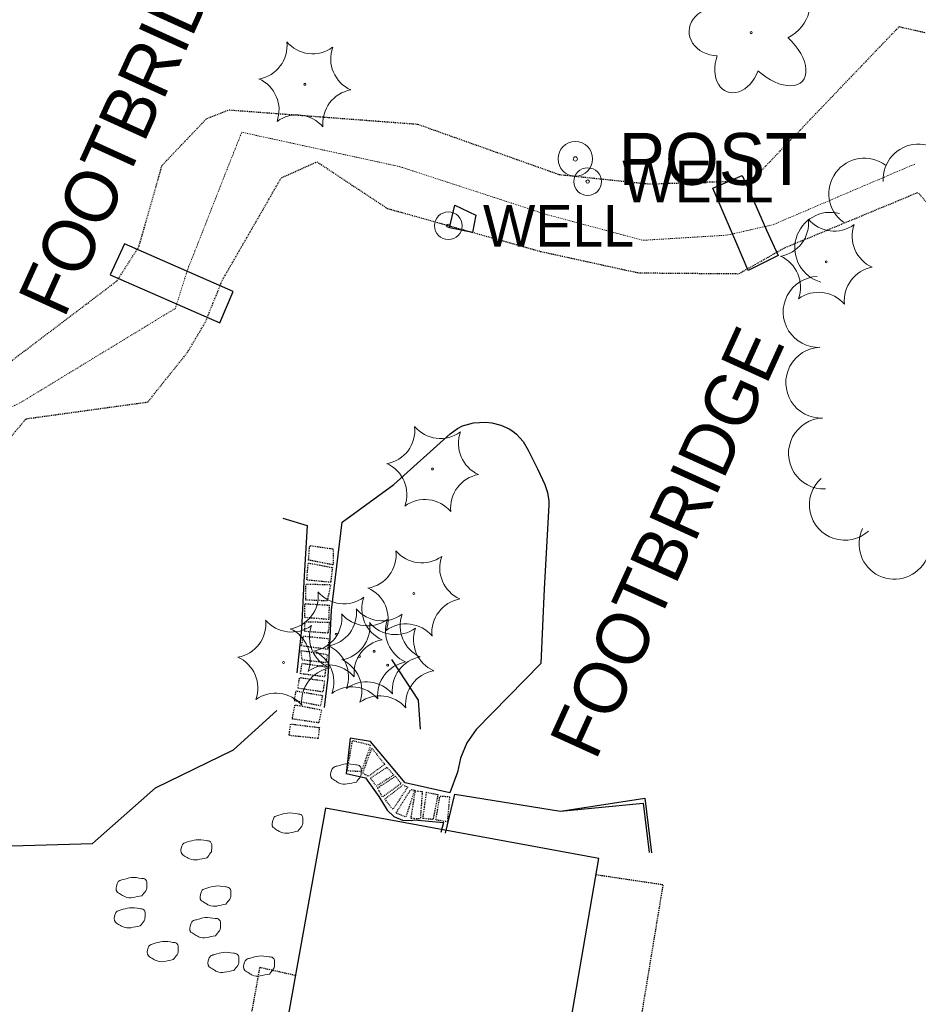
# Model space of a CAD drawing. Extents: x 386588 to 390135, y 96998 to 113606.
# Tile 49 of 93: x 388250 to 388354, y 102112 to 102226. Entities that reach past the tile are written whole.
import ezdxf
from ezdxf.enums import TextEntityAlignment as Align

# ---------------------------------------------------------------- set-up
doc = ezdxf.new("R2010")
doc.units = 0
doc.header["$MEASUREMENT"] = 0
for name, pattern in [('Echnl', [0.4, 0.145, -0.02, 0.01, -0.02, 0.01, -0.02, 0.01, -0.02, 0.145]), ('Wisdot1', [0.0625, 0.03125, -0.03125]), ('Wisdot3', [0.1875, 0.125, -0.0625])]:
    doc.linetypes.add(name, pattern=pattern)
for name, color, linetype, lineweight in [('E_BLD', 241, 'Continuous', 25), ('E_BLD_Steps', 30, 'Wisdot1', 25), ('E_DTM_BreakLines', 30, 'Continuous', 25), ('E_LAND_Vegetation', 3, 'Continuous', 15), ('E_MISCPROP', 30, 'Continuous', 15), ('E_MISCPROP_HvyDash', 241, 'Wisdot3', 25), ('E_MISCPROP_Railing', 30, 'Continuous', 15), ('E_MISCPROP_Solid', 241, 'Continuous', 15), ('E_MISCPROP_Well', 4, 'Continuous', 15), ('E_RDWY_AsphConc', 200, 'Continuous', 25), ('E_STRUCT', 40, 'Continuous', 25), ('E_WAL', 40, 'Continuous', 25), ('E_WTR_Channel', 4, 'Echnl', 15), ('E_WTR_Edge', 4, 'Echnl', 25)]:
    doc.layers.add(name, color=color, linetype=linetype, lineweight=lineweight)
doc.styles.add('Style-dot_font5', font='dot_font5.shx')
doc.styles.add('Style-IGR_FONT_0', font='dot_font15.shx')

# ---------------------------------------------------------------- blocks, each defined once
blk = doc.blocks.new('DTRE')
at = {"layer": 'E_LAND_Vegetation'}
blk.add_circle((-0.18, 0), 0.183, dxfattribs=at)
for centre, major_axis, ratio in [((-1.87, 5.32), (1.36, -4.98), 0.782863), ((4.06, 2.74), (-5.27, -2.93), 0.691916), ((-5.87, 0.15), (4.93, -0.12), 0.832022), ((3.54, -3.71), (-5.01, 4.58), 0.560249), ((-2.49, -5.24), (1.8, 4.86), 0.716896)]:
    blk.add_ellipse(centre, major_axis=major_axis, ratio=ratio, start_param=1.570796, end_param=4.712389, dxfattribs=at)
blk = doc.blocks.new('WELL')
at = {"layer": 'E_MISCPROP_Well'}
for radius in [4, 0.5]:
    blk.add_circle((0, 0), radius, dxfattribs=at)
at = {"layer": 'E_MISCPROP_Well', "style": 'Style-dot_font5'}
blk.add_text('WELL', height=12, dxfattribs=at).set_placement((10, 0), align=Align.MIDDLE_LEFT)

msp = doc.modelspace()

# ---------------------------------------------------------------- linework, layer by layer
at = {"layer": 'E_BLD', "ltscale": 5}
for p, q in [((388299.8, 102201.9), (388300.41, 102204.51)), ((388300.41, 102204.51), (388302.87, 102203.37)), ((388302.87, 102203.37), (388302.46, 102201.36)), ((388302.46, 102201.36), (388299.8, 102201.9)), ((388285.47, 102134.8), (388277.62, 102091.35)), ((388317.09, 102128.97), (388285.47, 102134.8)), ((388317.19, 102129.51), (388317.19, 102129.51)), ((388309.6, 102085.88), (388317.09, 102128.97))]:
    msp.add_line(p, q, dxfattribs=at)
at = {"layer": 'E_BLD_Steps', "flags": 128}
for points in [[(388286.35, 102162.92), (388283.51, 102163.49), (388283.65, 102165.16), (388286.35, 102164.78), (388286.35, 102162.92)], [(388286.07, 102160.91), (388283.32, 102161.17), (388283.47, 102163.15), (388286.27, 102162.62), (388286.07, 102160.91)], [(388285.67, 102158.76), (388283.18, 102158.86), (388283.22, 102160.7), (388286.07, 102160.65), (388285.67, 102158.76)], [(388285.87, 102156.61), (388283.08, 102156.84), (388283.08, 102158.44), (388285.88, 102158.27), (388285.87, 102156.61)], [(388285.75, 102155.03), (388283.05, 102155.23), (388283.11, 102156.36), (388285.91, 102156.29), (388285.75, 102155.03)], [(388285.72, 102153.15), (388282.7, 102153.56), (388282.92, 102154.7), (388285.89, 102154.4), (388285.72, 102153.15)], [(388285.48, 102151.62), (388282.77, 102151.93), (388282.65, 102153.03), (388285.71, 102152.56), (388285.48, 102151.62)], [(388285.37, 102149.98), (388282.57, 102150.35), (388282.77, 102151.55), (388285.51, 102151.14), (388285.37, 102149.98)], [(388285.17, 102148.23), (388282.28, 102148.66), (388282.48, 102149.9), (388285.36, 102149.53), (388285.17, 102148.23)], [(388284.9, 102146.63), (388281.86, 102147.21), (388282.07, 102148.35), (388285.12, 102147.83), (388284.9, 102146.63)], [(388284.69, 102144.66), (388281.63, 102145.11), (388281.94, 102146.75), (388285.02, 102146.17), (388284.69, 102144.66)], [(388284.61, 102142.86), (388281.27, 102143.2), (388281.44, 102144.53), (388284.76, 102144.12), (388284.61, 102142.86)], [(388289.61, 102139.01), (388287.98, 102139.12), (388288.6, 102142.62), (388290.69, 102142.1), (388289.61, 102139.01)], [(388290.82, 102141.72), (388292.33, 102139.88), (388290.42, 102138.48), (388289.78, 102138.85), (388290.82, 102141.72)], [(388290.66, 102138.27), (388292.59, 102139.53), (388293.36, 102138.64), (388291.36, 102137.36), (388290.66, 102138.27)], [(388291.49, 102137.13), (388293.55, 102138.49), (388294.19, 102137.65), (388292.05, 102136.08), (388291.49, 102137.13)], [(388292.34, 102135.85), (388294.43, 102137.49), (388294.98, 102137.23), (388293.26, 102134.65), (388292.34, 102135.85)], [(388293.62, 102134.25), (388295.33, 102136.95), (388295.77, 102136.88), (388294.75, 102133.76), (388293.62, 102134.25)], [(388295.36, 102133.61), (388295.86, 102136.81), (388296.66, 102136.72), (388296.43, 102133.55), (388295.36, 102133.61)], [(388296.74, 102133.61), (388297.16, 102136.64), (388298.47, 102136.38), (388297.9, 102133.49), (388296.74, 102133.61)], [(388298.24, 102133.44), (388298.7, 102136.18), (388299.82, 102136.16), (388299.55, 102133.22), (388298.24, 102133.44)]]:
    msp.add_lwpolyline(points, dxfattribs=at)
at = {"layer": 'E_DTM_BreakLines', "flags": 128}
msp.add_lwpolyline([(388218.96, 102118.31), (388227.08, 102120.58), (388232.13, 102128.48), (388237.77, 102131.18), (388246.45, 102130.37), (388258.52, 102130.72), (388265.83, 102137.17), (388274.82, 102141.56), (388279.83, 102146.11)], dxfattribs=at)
at = {"layer": 'E_LAND_Vegetation'}
for centre in [(388283.09, 102218.48), (388343.38, 102197.97), (388297.86, 102174.01), (388295.7, 102159.63), (388286.7, 102154.9), (388291.11, 102152.93), (388289.42, 102152.35), (388280.63, 102151.63), (388292.66, 102151.33)]:
    msp.add_circle(centre, 0.112, dxfattribs=at)
for centre, radius, start, end in [((388277.1, 102222.96), 3.93, 280.2067, 5.9716), ((388283.99, 102225.94), 3.93, 220.2113, 305.9762), ((388290, 102221.43), 3.93, 160.2113, 245.9762), ((388276.17, 102215.53), 3.93, 340.2113, 65.9762), ((388282.18, 102211.02), 3.93, 40.2113, 125.9762), ((388354.05, 102207.48), 4.1, 3.3981, 183.3981), ((388347.78, 102205.84), 4.1, 53.6253, 233.6253), ((388343.84, 102199.58), 4.1, 74.6712, 254.6712), ((388337.4, 102202.46), 3.93, 280.2067, 5.9716), ((388344.29, 102205.44), 3.93, 220.2113, 305.9762), ((388350.3, 102200.92), 3.93, 160.2113, 245.9762), ((388336.47, 102195.03), 3.93, 340.2113, 65.9762), ((388342.49, 102192.17), 4.1, 92.1934, 272.1934), ((388342.48, 102190.51), 3.93, 40.2113, 125.9762), ((388342.8, 102183.99), 4.1, 92.1934, 272.1934), ((388343.11, 102175.8), 4.1, 92.1934, 272.1934), ((388291.87, 102178.49), 3.93, 280.2067, 5.9716), ((388298.76, 102181.47), 3.93, 220.2113, 305.9762), ((388304.77, 102176.96), 3.93, 160.2113, 245.9762), ((388290.95, 102171.06), 3.93, 340.2113, 65.9762), ((388345.52, 102169.88), 4.1, 132.0552, 312.0552), ((388296.96, 102166.55), 3.93, 40.2113, 125.9762), ((388351.26, 102165.37), 4.1, 154.4504, 334.4504), ((388289.71, 102164.11), 3.93, 280.2067, 5.9716), ((388296.6, 102167.09), 3.93, 220.2113, 305.9762), ((388302.61, 102162.58), 3.93, 160.2113, 245.9762), ((388280.71, 102159.38), 3.93, 280.2067, 5.9716), ((388287.6, 102162.36), 3.93, 220.2113, 305.9762), ((388288.78, 102156.68), 3.93, 340.2113, 65.9762), ((388293.61, 102157.85), 3.93, 160.2113, 245.9762), ((388285.13, 102157.41), 3.93, 280.2067, 5.9716), ((388292.02, 102160.39), 3.93, 220.2113, 305.9762), ((388274.65, 102156.11), 3.93, 280.2067, 5.9716), ((388281.54, 102159.09), 3.93, 220.2113, 305.9762), ((388283.44, 102156.83), 3.93, 280.2067, 5.9716), ((388290.33, 102159.81), 3.93, 220.2113, 305.9762), ((388296.34, 102155.3), 3.93, 160.2113, 245.9762), ((388298.03, 102155.88), 3.93, 160.2113, 245.9762), ((388279.78, 102151.95), 3.93, 340.2113, 65.9762), ((388287.55, 102154.58), 3.93, 160.2113, 245.9762), ((388286.68, 102155.81), 3.93, 280.2067, 5.9716), ((388293.57, 102158.79), 3.93, 220.2113, 305.9762), ((388294.79, 102152.17), 3.93, 40.2113, 125.9762), ((388299.58, 102154.27), 3.93, 160.2113, 245.9762), ((388282.51, 102149.4), 3.93, 340.2113, 65.9762), ((388284.2, 102149.98), 3.93, 340.2113, 65.9762), ((388273.72, 102148.68), 3.93, 340.2113, 65.9762), ((388285.75, 102148.38), 3.93, 340.2113, 65.9762), ((388285.79, 102147.44), 3.93, 40.2113, 125.9762), ((388288.52, 102144.89), 3.93, 40.2113, 125.9762), ((388290.21, 102145.47), 3.93, 40.2113, 125.9762), ((388279.73, 102144.17), 3.93, 40.2113, 125.9762), ((388291.76, 102143.86), 3.93, 40.2113, 125.9762)]:
    msp.add_arc(centre, radius, start, end, dxfattribs=at)
at = {"layer": 'E_LAND_Vegetation', "extrusion": (0, 0, -1)}
for centre in [(-388289.1, 102213.96), (-388349.4, 102193.46), (-388303.87, 102169.49), (-388301.71, 102155.11), (-388292.71, 102150.38), (-388297.13, 102148.41), (-388286.65, 102147.11), (-388295.44, 102147.83), (-388298.68, 102146.81)]:
    msp.add_arc(centre, 3.94, 354.0728, 79.7489, dxfattribs=at)
at = {"layer": 'E_MISCPROP'}
for radius in [2, 0.25]:
    msp.add_circle((388314.36, 102209.86), radius, dxfattribs=at)
at = {"layer": 'E_MISCPROP_HvyDash', "flags": 128}
for points in [[(388316.77, 102127.12), (388324.49, 102125.97), (388320.28, 102100.49), (388323.74, 102099.94), (388321.38, 102086.29), (388310, 102088.17)], [(388281.93, 102115.47), (388277.86, 102116.38), (388276.68, 102109.88), (388280.8, 102108.99)]]:
    msp.add_lwpolyline(points, dxfattribs=at)
at = {"layer": 'E_MISCPROP_Solid'}
for points in [[(388289.04, 102137.82), (388289.19, 102138.01), (388289.34, 102138.2), (388289.49, 102138.39), (388289.63, 102138.57), (388289.6, 102138.85), (388289.61, 102139.08), (388289.61, 102139.28), (388289.65, 102139.48), (388289.46, 102139.67), (388289.32, 102139.82), (388289.15, 102139.79), (388288.99, 102139.81), (388288.6, 102139.87), (388288.21, 102139.96), (388287.83, 102139.91), (388287.49, 102139.87), (388287.16, 102139.77), (388286.83, 102139.67), (388286.67, 102139.63), (388286.53, 102139.59), (388286.38, 102139.5), (388286.26, 102139.43), (388286.21, 102139.29), (388286.16, 102139.17), (388286.06, 102138.89), (388285.95, 102138.46), (388286.19, 102138.24), (388286.34, 102138.11), (388286.51, 102138.02), (388286.69, 102137.91), (388286.81, 102137.84), (388286.93, 102137.76), (388287.07, 102137.7), (388287.36, 102137.57), (388287.67, 102137.54), (388287.97, 102137.6), (388288.33, 102137.67), (388288.68, 102137.75), (388289.04, 102137.82)], [(388282.29, 102132.14), (388282.44, 102132.33), (388282.59, 102132.52), (388282.74, 102132.71), (388282.89, 102132.89), (388282.86, 102133.17), (388282.86, 102133.4), (388282.86, 102133.6), (388282.9, 102133.8), (388282.72, 102133.99), (388282.57, 102134.15), (388282.41, 102134.11), (388282.24, 102134.13), (388281.85, 102134.19), (388281.46, 102134.28), (388281.08, 102134.23), (388280.74, 102134.19), (388280.41, 102134.09), (388280.08, 102133.99), (388279.93, 102133.95), (388279.78, 102133.91), (388279.63, 102133.83), (388279.51, 102133.75), (388279.46, 102133.61), (388279.42, 102133.49), (388279.31, 102133.21), (388279.2, 102132.78), (388279.44, 102132.57), (388279.6, 102132.43), (388279.77, 102132.34), (388279.94, 102132.23), (388280.06, 102132.16), (388280.18, 102132.08), (388280.32, 102132.02), (388280.61, 102131.89), (388280.92, 102131.87), (388281.22, 102131.92), (388281.58, 102132), (388281.93, 102132.07), (388282.29, 102132.14)], [(388271.74, 102129.05), (388271.89, 102129.24), (388272.04, 102129.43), (388272.19, 102129.62), (388272.34, 102129.8), (388272.31, 102130.08), (388272.31, 102130.31), (388272.32, 102130.51), (388272.35, 102130.71), (388272.17, 102130.9), (388272.02, 102131.06), (388271.86, 102131.02), (388271.7, 102131.05), (388271.31, 102131.1), (388270.91, 102131.19), (388270.53, 102131.14), (388270.2, 102131.1), (388269.87, 102131), (388269.53, 102130.9), (388269.38, 102130.86), (388269.23, 102130.83), (388269.08, 102130.74), (388268.96, 102130.66), (388268.92, 102130.53), (388268.87, 102130.4), (388268.76, 102130.12), (388268.65, 102129.69), (388268.89, 102129.48), (388269.05, 102129.34), (388269.22, 102129.25), (388269.39, 102129.14), (388269.52, 102129.07), (388269.63, 102128.99), (388269.77, 102128.93), (388270.06, 102128.8), (388270.38, 102128.78), (388270.67, 102128.84), (388271.03, 102128.91), (388271.39, 102128.98), (388271.74, 102129.05)], [(388264.25, 102124.68), (388264.4, 102124.87), (388264.55, 102125.06), (388264.7, 102125.25), (388264.84, 102125.44), (388264.81, 102125.71), (388264.82, 102125.94), (388264.82, 102126.14), (388264.86, 102126.35), (388264.67, 102126.54), (388264.53, 102126.69), (388264.36, 102126.66), (388264.2, 102126.68), (388263.81, 102126.74), (388263.42, 102126.82), (388263.04, 102126.78), (388262.7, 102126.73), (388262.37, 102126.63), (388262.04, 102126.54), (388261.88, 102126.49), (388261.73, 102126.46), (388261.59, 102126.37), (388261.47, 102126.3), (388261.42, 102126.16), (388261.37, 102126.04), (388261.26, 102125.75), (388261.16, 102125.32), (388261.4, 102125.11), (388261.55, 102124.97), (388261.72, 102124.88), (388261.9, 102124.78), (388262.02, 102124.7), (388262.14, 102124.63), (388262.28, 102124.57), (388262.57, 102124.44), (388262.88, 102124.41), (388263.18, 102124.47), (388263.53, 102124.54), (388263.89, 102124.61), (388264.25, 102124.68)], [(388273.95, 102123.71), (388274.11, 102123.9), (388274.26, 102124.09), (388274.41, 102124.28), (388274.55, 102124.46), (388274.52, 102124.74), (388274.52, 102124.96), (388274.53, 102125.16), (388274.56, 102125.37), (388274.38, 102125.56), (388274.23, 102125.71), (388274.07, 102125.68), (388273.91, 102125.7), (388273.52, 102125.76), (388273.13, 102125.84), (388272.74, 102125.8), (388272.41, 102125.76), (388272.08, 102125.65), (388271.75, 102125.56), (388271.59, 102125.51), (388271.44, 102125.48), (388271.3, 102125.39), (388271.17, 102125.32), (388271.13, 102125.18), (388271.08, 102125.06), (388270.97, 102124.77), (388270.87, 102124.34), (388271.11, 102124.13), (388271.26, 102124), (388271.43, 102123.9), (388271.6, 102123.8), (388271.73, 102123.72), (388271.84, 102123.65), (388271.98, 102123.59), (388272.28, 102123.46), (388272.59, 102123.43), (388272.89, 102123.49), (388273.24, 102123.56), (388273.6, 102123.63), (388273.95, 102123.71)], [(388264.04, 102121.19), (388264.19, 102121.38), (388264.34, 102121.57), (388264.49, 102121.76), (388264.63, 102121.94), (388264.6, 102122.22), (388264.61, 102122.45), (388264.61, 102122.65), (388264.65, 102122.85), (388264.46, 102123.04), (388264.32, 102123.2), (388264.15, 102123.16), (388263.99, 102123.19), (388263.6, 102123.24), (388263.21, 102123.33), (388262.82, 102123.28), (388262.49, 102123.24), (388262.16, 102123.14), (388261.83, 102123.04), (388261.67, 102123), (388261.52, 102122.97), (388261.38, 102122.88), (388261.26, 102122.8), (388261.21, 102122.67), (388261.16, 102122.54), (388261.05, 102122.26), (388260.95, 102121.83), (388261.19, 102121.62), (388261.34, 102121.48), (388261.51, 102121.39), (388261.68, 102121.28), (388261.81, 102121.21), (388261.93, 102121.13), (388262.07, 102121.07), (388262.36, 102120.94), (388262.67, 102120.92), (388262.97, 102120.98), (388263.32, 102121.05), (388263.68, 102121.12), (388264.04, 102121.19)], [(388272.77, 102120.06), (388272.92, 102120.25), (388273.07, 102120.44), (388273.22, 102120.63), (388273.36, 102120.81), (388273.33, 102121.09), (388273.34, 102121.32), (388273.34, 102121.52), (388273.38, 102121.72), (388273.19, 102121.91), (388273.05, 102122.06), (388272.88, 102122.03), (388272.72, 102122.05), (388272.33, 102122.11), (388271.94, 102122.19), (388271.56, 102122.15), (388271.22, 102122.11), (388270.89, 102122), (388270.56, 102121.91), (388270.4, 102121.87), (388270.25, 102121.83), (388270.11, 102121.74), (388269.99, 102121.67), (388269.94, 102121.53), (388269.89, 102121.41), (388269.78, 102121.12), (388269.68, 102120.7), (388269.92, 102120.48), (388270.07, 102120.35), (388270.24, 102120.25), (388270.42, 102120.15), (388270.54, 102120.08), (388270.66, 102120), (388270.8, 102119.94), (388271.09, 102119.81), (388271.4, 102119.78), (388271.7, 102119.84), (388272.05, 102119.91), (388272.41, 102119.99), (388272.77, 102120.06)], [(388267.85, 102117.29), (388268.01, 102117.48), (388268.16, 102117.67), (388268.31, 102117.86), (388268.45, 102118.05), (388268.42, 102118.32), (388268.42, 102118.55), (388268.43, 102118.75), (388268.46, 102118.96), (388268.28, 102119.15), (388268.13, 102119.3), (388267.97, 102119.27), (388267.81, 102119.29), (388267.42, 102119.35), (388267.03, 102119.43), (388266.64, 102119.39), (388266.31, 102119.34), (388265.98, 102119.24), (388265.65, 102119.15), (388265.49, 102119.1), (388265.34, 102119.07), (388265.2, 102118.98), (388265.07, 102118.91), (388265.03, 102118.77), (388264.98, 102118.65), (388264.87, 102118.36), (388264.77, 102117.93), (388265.01, 102117.72), (388265.16, 102117.58), (388265.33, 102117.49), (388265.5, 102117.39), (388265.63, 102117.31), (388265.74, 102117.24), (388265.88, 102117.18), (388266.18, 102117.05), (388266.49, 102117.02), (388266.79, 102117.08), (388267.14, 102117.15), (388267.5, 102117.22), (388267.85, 102117.29)], [(388274.88, 102116.04), (388275.03, 102116.23), (388275.18, 102116.42), (388275.33, 102116.61), (388275.47, 102116.79), (388275.44, 102117.07), (388275.45, 102117.3), (388275.45, 102117.5), (388275.49, 102117.7), (388275.3, 102117.89), (388275.16, 102118.05), (388274.99, 102118.01), (388274.83, 102118.04), (388274.44, 102118.09), (388274.05, 102118.18), (388273.67, 102118.13), (388273.33, 102118.09), (388273, 102117.99), (388272.67, 102117.89), (388272.51, 102117.85), (388272.36, 102117.82), (388272.22, 102117.73), (388272.1, 102117.66), (388272.05, 102117.52), (388272, 102117.4), (388271.89, 102117.11), (388271.79, 102116.68), (388272.03, 102116.47), (388272.18, 102116.33), (388272.35, 102116.24), (388272.53, 102116.14), (388272.65, 102116.06), (388272.77, 102115.98), (388272.91, 102115.92), (388273.2, 102115.8), (388273.51, 102115.77), (388273.81, 102115.83), (388274.16, 102115.9), (388274.52, 102115.97), (388274.88, 102116.04)], [(388274.88, 102116.04), (388275.03, 102116.23), (388275.18, 102116.42), (388275.33, 102116.61), (388275.47, 102116.79), (388275.44, 102117.07), (388275.45, 102117.3), (388275.45, 102117.5), (388275.49, 102117.7), (388275.3, 102117.89), (388275.16, 102118.05), (388274.99, 102118.01), (388274.83, 102118.04), (388274.44, 102118.09), (388274.05, 102118.18), (388273.67, 102118.13), (388273.33, 102118.09), (388273, 102117.99), (388272.67, 102117.89), (388272.51, 102117.85), (388272.36, 102117.82), (388272.22, 102117.73), (388272.1, 102117.66), (388272.05, 102117.52), (388272, 102117.4), (388271.89, 102117.11), (388271.79, 102116.68), (388272.03, 102116.47), (388272.18, 102116.33), (388272.35, 102116.24), (388272.53, 102116.14), (388272.65, 102116.06), (388272.77, 102115.98), (388272.91, 102115.92), (388273.2, 102115.8), (388273.51, 102115.77), (388273.81, 102115.83), (388274.16, 102115.9), (388274.52, 102115.97), (388274.88, 102116.04)], [(388278.99, 102115.62), (388279.14, 102115.81), (388279.29, 102116), (388279.44, 102116.19), (388279.59, 102116.37), (388279.56, 102116.65), (388279.56, 102116.88), (388279.56, 102117.08), (388279.6, 102117.28), (388279.42, 102117.47), (388279.27, 102117.63), (388279.11, 102117.59), (388278.94, 102117.62), (388278.56, 102117.67), (388278.16, 102117.76), (388277.78, 102117.71), (388277.44, 102117.67), (388277.12, 102117.57), (388276.78, 102117.47), (388276.63, 102117.43), (388276.48, 102117.4), (388276.33, 102117.31), (388276.21, 102117.24), (388276.17, 102117.1), (388276.12, 102116.98), (388276.01, 102116.69), (388275.9, 102116.26), (388276.14, 102116.05), (388276.3, 102115.91), (388276.47, 102115.82), (388276.64, 102115.72), (388276.77, 102115.64), (388276.88, 102115.56), (388277.02, 102115.5), (388277.31, 102115.38), (388277.63, 102115.35), (388277.92, 102115.41), (388278.28, 102115.48), (388278.64, 102115.55), (388278.99, 102115.62)]]:
    msp.add_open_spline(points, degree=3, knots=[0, 0, 0, 0, 0.07602, 0.07602, 0.07602, 0.149123, 0.149123, 0.149123, 0.213068, 0.213068, 0.213068, 0.26491, 0.26491, 0.26491, 0.387033, 0.387033, 0.387033, 0.494232, 0.494232, 0.494232, 0.544513, 0.544513, 0.544513, 0.585913, 0.585913, 0.585913, 0.682846, 0.682846, 0.682846, 0.745547, 0.745547, 0.745547, 0.791166, 0.791166, 0.791166, 0.886027, 0.886027, 0.886027, 1, 1, 1, 1], dxfattribs=at)
at = {"layer": 'E_RDWY_AsphConc', "flags": 128}
msp.add_lwpolyline([(388299.36, 102131.92), (388300.41, 102136.41), (388312.64, 102134.45), (388322.19, 102135.37), (388322.89, 102129.66)], dxfattribs=at)
at = {"layer": 'E_STRUCT', "flags": 128}
for points in [[(388334.36, 102196.97), (388333.05, 102200.03), (388331.58, 102203.43), (388330.25, 102206.49), (388333.66, 102207.96), (388335, 102204.98), (388336.48, 102201.64), (388337.83, 102198.7), (388334.36, 102196.97)], [(388262.22, 102200.06), (388260.58, 102196.44), (388273.25, 102190.92), (388274.81, 102194.53), (388262.22, 102200.06)]]:
    msp.add_lwpolyline(points, dxfattribs=at)
at = {"layer": 'E_WAL', "flags": 128}
for points in [[(388285.37, 102146.44), (388285.78, 102149.96), (388286.17, 102157.7), (388287.41, 102167.88), (388293.39, 102172.22), (388299.88, 102178.09), (388300.72, 102178.7), (388301.31, 102178.99), (388302.57, 102179.34), (388303.99, 102179.41), (388304.71, 102179.33), (388305.75, 102179.09), (388306.7, 102178.67), (388307.13, 102178.4), (388307.57, 102178.04), (388308.31, 102177.19), (388308.92, 102176.2), (388309.97, 102174.02), (388310.82, 102172.21), (388311.14, 102171.28), (388311.29, 102170.33), (388311.29, 102169.84), (388310.77, 102160.17), (388310.37, 102151.52), (388302.91, 102143.89), (388301.82, 102142.34), (388301.07, 102140.59), (388300.73, 102138.95), (388299.84, 102136.57), (388294.69, 102137.74), (388290.68, 102142.51), (388288.34, 102142.9), (388287.88, 102138.79), (388290.08, 102138.3), (388291.62, 102136.15), (388292.59, 102134.57), (388293.36, 102133.82), (388294.36, 102133.41), (388295.43, 102133.38), (388295.73, 102133.44), (388299.1, 102133.15), (388298.79, 102131.99)], [(388280.54, 102168.33), (388283.37, 102167.46), (388282.97, 102160.98), (388282.69, 102155.51), (388282.15, 102150.46)], [(388296.44, 102143.94), (388296.23, 102147.27), (388293.13, 102151.97)], [(388312.64, 102134.45), (388322.39, 102135.97), (388323.16, 102129.62)]]:
    msp.add_lwpolyline(points, dxfattribs=at)
at = {"layer": 'E_WTR_Channel', "flags": 128}
for points in [[(388211.2, 102154.81), (388222.7, 102158.42), (388228, 102163.99), (388236.53, 102175.28), (388250.18, 102181.67), (388268.11, 102192.58), (388269.57, 102197.19), (388275.79, 102212.94), (388294.08, 102208.96)], [(388294.08, 102208.96), (388311.12, 102203.4)], [(388311.12, 102203.4), (388322.17, 102200.45), (388331.86, 102201.04), (388337.22, 102202.25), (388353.72, 102209.31)]]:
    msp.add_lwpolyline(points, dxfattribs=at)
at = {"layer": 'E_WTR_Edge', "flags": 128}
for points in [[(388312.51, 102208.05), (388322.97, 102206.96), (388329.23, 102207.18), (388334.78, 102207.37), (388351.8, 102225.15), (388388.57, 102216.84)], [(388210.83, 102157.55), (388218.21, 102161.72), (388222.94, 102163.75), (388225.24, 102167.06), (388234.58, 102177.99), (388247.66, 102185.37), (388261.34, 102195.74), (388263.9, 102199.72), (388266.58, 102209.12), (388271.72, 102214.51), (388274.28, 102215.53), (388296.11, 102213.88)], [(388296.11, 102213.88), (388312.51, 102208.05)], [(388211.84, 102152.75), (388223.5, 102151.96), (388228.27, 102154.71), (388232.72, 102159.35), (388242.21, 102169.69), (388250.87, 102179.82), (388264.93, 102181.76), (388269.53, 102187.52), (388271.58, 102190.97), (388273.51, 102195.77), (388280.34, 102207.65), (388284.48, 102209.52), (388292.61, 102204.14)], [(388310.31, 102199.17), (388321.66, 102196.69), (388333.27, 102196.59), (388338.6, 102199.6), (388353.98, 102205.99), (388358.69, 102200.52), (388368.33, 102186.46)], [(388292.61, 102204.14), (388310.31, 102199.17)]]:
    msp.add_lwpolyline(points, dxfattribs=at)

# ---------------------------------------------------------------- block references
at = {"layer": 'E_LAND_Vegetation', "xscale": 0.6769248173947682, "yscale": 0.6769248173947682, "zscale": 0.6769248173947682}
msp.add_blockref('DTRE', (388334.82, 102224.46), dxfattribs=at)
at = {"layer": 'E_MISCPROP_Well', "xscale": 0.3999999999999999, "yscale": 0.3999999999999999, "zscale": 0.3999999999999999}
for p in [(388315.79, 102207.24), (388299.68, 102202.13)]:
    msp.add_blockref('WELL', p, dxfattribs=at)

# ---------------------------------------------------------------- texts
at = {"layer": 'E_MISCPROP', "style": 'Style-dot_font5'}
msp.add_text('POST', height=6, dxfattribs=at).set_placement((388319.36, 102209.86), align=Align.MIDDLE_LEFT)
at = {"layer": 'E_MISCPROP_Railing', "style": 'Style-IGR_FONT_0', "oblique": 360}
for p in [(388263.48, 102216.69), (388324.94, 102165.57)]:
    msp.add_text('FOOTBRIDGE', height=6, rotation=65.5635, dxfattribs=at).set_placement(p, align=Align.MIDDLE_CENTER)

doc.saveas('drawing.dxf')
